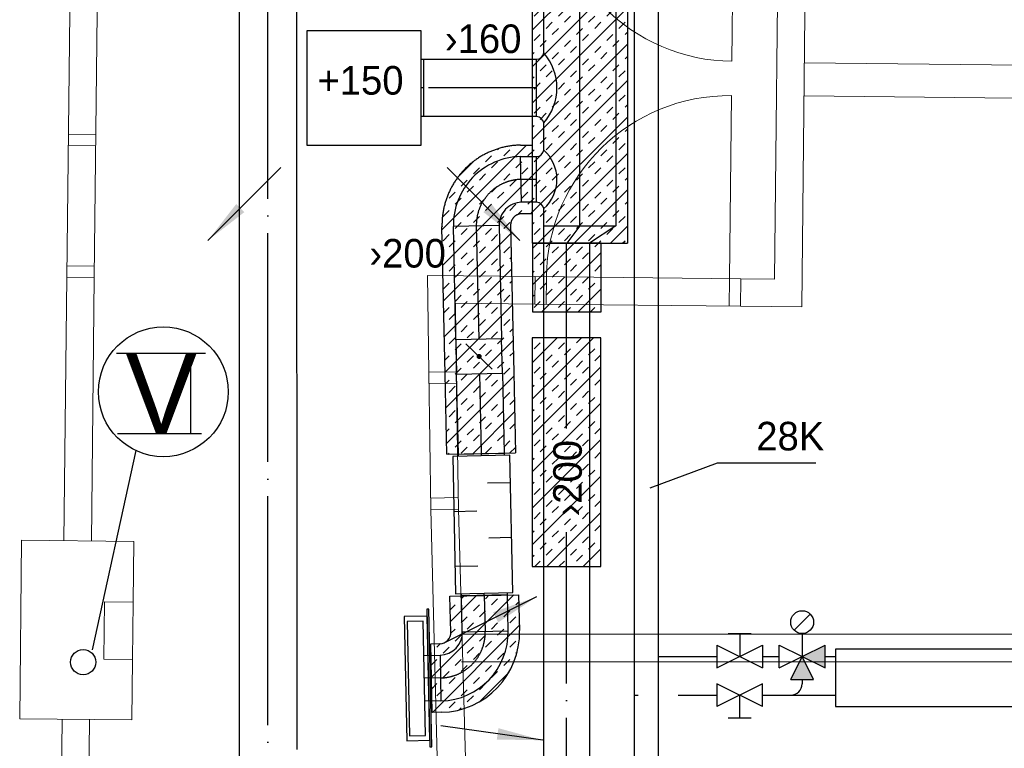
# Model space of a CAD drawing. Header units: millimetres. Extents: x 0 to 83478, y 0 to 53008.
# Tile 72 of 83: x 55743 to 60047, y 27798 to 30983. Entities that reach past the tile are written whole.
import ezdxf

# ---------------------------------------------------------------- set-up
doc = ezdxf.new("R2010")
doc.units = ezdxf.units.MM
doc.header["$LTSCALE"] = 50
doc.header["$MEASUREMENT"] = 0
doc.header["$PDMODE"] = 1
for name, pattern in [('2V-CENT', [23, 20, -1.5, 0, -1.5]), ('V-KU', [2, 1, 1]), ('V-V', [2, 1, 1])]:
    doc.linetypes.add(name, pattern=pattern)
doc.layers.get('0').update_dxf_attribs({"linetype": 'CONTINUOUS'})
for name, color, linetype in [('20602A200D001$0$A12-HEL3', 7, 'CONTINUOUS'), ('20602A200D001$0$A12-HEL4', 7, 'CONTINUOUS'), ('20602A200D001$0$A24-HEL1', 7, 'CONTINUOUS'), ('20602A200D001$0$A24-HEL2', 7, 'CONTINUOUS'), ('V060-', 3, 'CONTINUOUS'), ('V061-', 1, 'CONTINUOUS'), ('V070-', 3, 'CONTINUOUS'), ('V071-', 1, 'CONTINUOUS'), ('V090-', 2, 'CONTINUOUS'), ('V091', 1, 'CONTINUOUS'), ('V110', 1, 'CONTINUOUS'), ('V110-', 6, 'CONTINUOUS'), ('V111-', 1, 'CONTINUOUS')]:
    doc.layers.add(name, color=color, linetype=linetype)
doc.styles.add('FISO', font='fiso')
doc.styles.add('SIMPLEX', font='SIMPLEX')

# ---------------------------------------------------------------- blocks, each defined once
blk = doc.blocks.new('VUN')
at = {"color": 0}
blk.add_circle((0, 0), 0.5, dxfattribs=at)
blk = doc.blocks.new('LD_P')
for p, q in [((-0.5, 0.5), (-0.5, -0.5)), ((0.5, 0.5), (-0.5, 0.5)), ((0.5, -0.5), (0.5, 0.5)), ((-0.5, -0.5), (0.5, -0.5))]:
    blk.add_line(p, q)
at = {"color": 1}
for p, q in [((-0.3, 0.5), (-0.3, 0.1)), ((0.1, 0.5), (0.1, 0.1)), ((-0.1, -0.5), (-0.1, -0.1)), ((0.3, -0.5), (0.3, -0.1))]:
    blk.add_line(p, q, dxfattribs=at)
blk = doc.blocks.new('KSP_P', base_point=(16239.5, 22597.5))
at = {"color": 0, "linetype": 'ByBlock'}
for p, q in [((16240, 22598), (16239, 22598)), ((16239, 22598), (16239, 22597)), ((16240, 22597), (16240, 22598)), ((16239, 22597), (16240, 22597))]:
    blk.add_line(p, q, dxfattribs=at)
blk = doc.blocks.new('2SP_P', base_point=(16239.5, 22597.5))
for p in [(16239, 22597.5), (16240, 22597.5)]:
    blk.add_point(p)
at = {"color": 0, "linetype": 'ByBlock'}
blk.add_blockref('KSP_P', (16239.5, 22597.5), dxfattribs=at)
at = {"style": 'SIMPLEX', "flags": 3}
blk.add_attdef('0', (16239.5, 22597.5), '', height=1, dxfattribs=at)
blk = doc.blocks.new('C3A', base_point=(16246, 22590.5))
at = {"color": 0, "linetype": 'ByBlock'}
blk.add_line((16247, 22590.5), (16246, 22590.5), dxfattribs=at)
blk = doc.blocks.new('K3A', base_point=(16246, 22590.5))
at = {"color": 0, "linetype": 'ByBlock'}
for p, q in [((16246, 22591), (16247, 22591)), ((16247, 22591), (16247, 22590)), ((16247, 22590), (16246, 22590))]:
    blk.add_line(p, q, dxfattribs=at)
blk = doc.blocks.new('33A', base_point=(16246, 22590.5))
blk.add_point((16247, 22590.5))
at = {"color": 0, "linetype": 'ByBlock'}
blk.add_blockref('K3A', (16246, 22590.5), dxfattribs=at)
at = {"color": 1, "linetype": '2V-CENT'}
blk.add_blockref('C3A', (16246, 22590.5), dxfattribs=at)
at = {"style": 'SIMPLEX', "flags": 3}
blk.add_attdef('0', (16246, 22590.5), '', height=1, dxfattribs=at)
blk = doc.blocks.new('SPJALL', base_point=(16229, 22594))
at = {"color": 1}
blk.add_line((16228.625, 22593.625), (16229.375, 22594.375), dxfattribs=at)
at = {"color": 1, "const_width": 0.075}
blk.add_lwpolyline([(16229, 22594.0375, -1), (16229, 22593.9625, -1), (16229, 22594.0375, -1)], format="xyb", dxfattribs=at)
blk = doc.blocks.new('TAK_P', base_point=(16247.5, 22586.5))
for p, q in [((16248, 22587), (16247, 22587)), ((16247, 22587), (16247, 22586)), ((16248, 22586), (16248, 22587)), ((16247, 22586), (16248, 22586))]:
    blk.add_line(p, q)
blk = doc.blocks.new('V420', base_point=(455, 404.5))
blk.add_line((455, 404.5), (464, 404.5))
blk.add_solid([(455, 404.5), (459, 405), (459, 404)])
blk = doc.blocks.new('V421', base_point=(455.5, 404.5))
at = {"rotation": 180}
blk.add_blockref('V420', (464.5, 404.5), dxfattribs=at)
blk = doc.blocks.new('CHDIMF_315X200X75')
at = {"color": 0, "linetype": 'ByBlock'}
blk.add_line((-37.5, 0), (37.5, -57.5), dxfattribs=at)
blk = doc.blocks.new('KHDIMF_315X200X75')
at = {"color": 0, "linetype": 'ByBlock'}
for p, q in [((-37.5, -157.5), (-37.5, 157.5)), ((-37.5, 157.5), (37.5, 42.5)), ((37.5, 42.5), (37.5, -157.5)), ((37.5, -157.5), (-37.5, -157.5))]:
    blk.add_line(p, q, dxfattribs=at)
blk = doc.blocks.new('3HDIMF_315X200X75')
for p in [(-37.5, 0), (37.5, -57.5)]:
    blk.add_point(p)
at = {"color": 0, "linetype": 'ByBlock'}
blk.add_blockref('KHDIMF_315X200X75', (0, 0), dxfattribs=at)
at = {"color": 1, "linetype": '2V-CENT'}
blk.add_blockref('CHDIMF_315X200X75', (0, 0), dxfattribs=at)
at = {"style": 'SIMPLEX', "flags": 3}
blk.add_attdef('0', (0, 0), '', height=1, dxfattribs=at)
blk = doc.blocks.new('*X156')
at = {"color": 0}
for p, q in [((57543.2, 28109.8), (57902.6, 28469.3)), ((57626.4, 28352.2), (57740, 28465.8)), ((57673.4, 28452.2), (57685.8, 28464.6)), ((57779.5, 28452.2), (57794.2, 28466.9)), ((57806, 28425.7), (57832.5, 28452.2)), ((57625.3, 28404.1), (57646.9, 28425.7)), ((57726.4, 28399.2), (57752.9, 28425.7)), ((57912, 28425.7), (57924.6, 28438.3)), ((57673.4, 28346.1), (57699.9, 28372.7)), ((57752.9, 28372.7), (57779.5, 28399.2)), ((57859, 28372.7), (57885.5, 28399.2)), ((57885.5, 28346.1), (57912, 28372.7)), ((57547.7, 27955.3), (57926.9, 28334.4)), ((57628.2, 28300.9), (57646.9, 28319.6)), ((57699.9, 28319.6), (57726.4, 28346.1)), ((57806, 28319.6), (57832.5, 28346.1)), ((57832.5, 28293.1), (57859, 28319.6)), ((57646.9, 28266.6), (57673.4, 28293.1)), ((57752.9, 28266.6), (57779.5, 28293.1)), ((57567.3, 28240.1), (57583, 28255.7)), ((57593.8, 28213.6), (57620.4, 28240.1)), ((57699.9, 28213.6), (57726.4, 28240.1)), ((57779.5, 28240.1), (57806, 28266.6)), ((57885.5, 28240.1), (57912, 28266.6)), ((57542, 28161.8), (57567.3, 28187)), ((57646.9, 28160.5), (57673.4, 28187)), ((57726.4, 28187), (57752.9, 28213.6)), ((57832.5, 28187), (57859, 28213.6)), ((57859, 28160.5), (57885.5, 28187)), ((57912, 28213.6), (57917.5, 28219.1)), ((57673.4, 28134), (57699.9, 28160.5)), ((57779.5, 28134), (57806, 28160.5)), ((57593.8, 28107.5), (57620.4, 28134)), ((57620.4, 28081), (57646.9, 28107.5)), ((57726.4, 28081), (57752.9, 28107.5)), ((57754.7, 28003.2), (57880.7, 28129.2)), ((57806, 28107.5), (57832.5, 28134)), ((57544.3, 28057.9), (57567.3, 28081)), ((57752.9, 28054.5), (57779.5, 28081)), ((57567.3, 28027.9), (57593.8, 28054.5)), ((57673.4, 28027.9), (57699.9, 28054.5)), ((57699.9, 28001.4), (57726.4, 28027.9)), ((57620.4, 27974.9), (57646.9, 28001.4)), ((57664.9, 27966.4), (57673.4, 27974.9))]:
    blk.add_line(p, q, dxfattribs=at)
blk = doc.blocks.new('*X157')
at = {"color": 0}
for p, q in [((57589.5, 30065.4), (57958.8, 30434.7)), ((57779.5, 30361.4), (57806, 30387.9)), ((57832.5, 30414.4), (57837.8, 30419.8)), ((57859, 30387.9), (57885.5, 30414.4)), ((57965.1, 30387.9), (57984.5, 30407.3)), ((57657.3, 30292.3), (57731.6, 30366.6)), ((57806, 30334.9), (57832.5, 30361.4)), ((57912, 30334.9), (57938.6, 30361.4)), ((57592.9, 29909.6), (57984.5, 30301.3)), ((57726.4, 30308.4), (57752.9, 30334.9)), ((57752.9, 30281.8), (57779.5, 30308.4)), ((57859, 30281.8), (57885.5, 30308.4)), ((57938.6, 30308.4), (57965.1, 30334.9)), ((57673.4, 30255.3), (57699.9, 30281.8)), ((57699.9, 30228.8), (57726.4, 30255.3)), ((57806, 30228.8), (57832.5, 30255.3)), ((57885.5, 30255.3), (57912, 30281.8)), ((57620.4, 30202.3), (57646.9, 30228.8)), ((57832.5, 30202.3), (57859, 30228.8)), ((57938.6, 30202.3), (57965.1, 30228.8)), ((57646.9, 30175.8), (57673.4, 30202.3)), ((57752.9, 30175.8), (57779.5, 30202.3)), ((57779.5, 30149.3), (57806, 30175.8)), ((57885.5, 30149.3), (57912, 30175.8)), ((57965.1, 30175.8), (57984.5, 30195.2)), ((57593.8, 30122.7), (57620.4, 30149.3)), ((57699.9, 30122.7), (57726.4, 30149.3)), ((57920.4, 30131.1), (57938.6, 30149.3)), ((57977, 30134.7), (57984.5, 30142.2)), ((57646.9, 30069.7), (57673.4, 30096.2)), ((57726.4, 30096.2), (57752.9, 30122.7)), ((57832.5, 30096.2), (57859, 30122.7)), ((57859, 30069.7), (57885.5, 30096.2)), ((57593.8, 30016.7), (57620.4, 30043.2)), ((57596.2, 29753.9), (57890, 30047.6)), ((57673.4, 30043.2), (57699.9, 30069.7)), ((57779.5, 30043.2), (57806, 30069.7)), ((57806, 30016.7), (57832.5, 30043.2)), ((57620.4, 29990.2), (57646.9, 30016.7)), ((57726.4, 29990.2), (57752.9, 30016.7)), ((57591.7, 29961.5), (57593.8, 29963.6)), ((57673.4, 29937.1), (57699.9, 29963.6)), ((57752.9, 29963.6), (57779.5, 29990.2)), ((57859, 29963.6), (57885.5, 29990.2)), ((57620.4, 29884.1), (57646.9, 29910.6)), ((57699.9, 29910.6), (57726.4, 29937.1)), ((57806, 29910.6), (57832.5, 29937.1)), ((57832.5, 29884.1), (57859, 29910.6)), ((57885.5, 29937.1), (57892.2, 29943.8)), ((57599.6, 29598.1), (57893.3, 29891.9)), ((57646.9, 29857.6), (57673.4, 29884.1)), ((57752.9, 29857.6), (57779.5, 29884.1)), ((57595.1, 29805.8), (57620.4, 29831.1)), ((57699.9, 29804.6), (57726.4, 29831.1)), ((57779.5, 29831.1), (57806, 29857.6)), ((57885.5, 29831.1), (57894.4, 29840)), ((57726.4, 29778), (57752.9, 29804.6)), ((57832.5, 29778), (57859, 29804.6)), ((57646.9, 29751.5), (57673.4, 29778)), ((57673.4, 29725), (57699.9, 29751.5)), ((57779.5, 29725), (57806, 29751.5)), ((57859, 29751.5), (57885.5, 29778)), ((57597.3, 29702), (57620.4, 29725)), ((57602.9, 29442.4), (57896.7, 29736.1)), ((57620.4, 29672), (57646.9, 29698.5)), ((57726.4, 29672), (57752.9, 29698.5)), ((57806, 29698.5), (57832.5, 29725)), ((57752.9, 29645.5), (57779.5, 29672)), ((57859, 29645.5), (57885.5, 29672)), ((57673.4, 29618.9), (57699.9, 29645.5)), ((57699.9, 29592.4), (57726.4, 29618.9)), ((57806, 29592.4), (57832.5, 29618.9)), ((57885.5, 29618.9), (57898.9, 29632.3)), ((57606.3, 29286.6), (57900, 29580.4)), ((57620.4, 29565.9), (57646.9, 29592.4)), ((57646.9, 29539.4), (57673.4, 29565.9)), ((57752.9, 29539.4), (57779.5, 29565.9)), ((57832.5, 29565.9), (57859, 29592.4)), ((57779.5, 29512.9), (57806, 29539.4)), ((57885.5, 29512.9), (57901.1, 29528.5)), ((57601.8, 29494.3), (57620.4, 29512.9)), ((57699.9, 29486.4), (57726.4, 29512.9)), ((57726.4, 29459.8), (57752.9, 29486.4)), ((57832.5, 29459.8), (57859, 29486.4)), ((57646.9, 29433.3), (57673.4, 29459.8)), ((57859, 29433.3), (57885.5, 29459.8)), ((57604, 29390.5), (57620.4, 29406.8)), ((57609.6, 29130.9), (57903.4, 29424.6)), ((57673.4, 29406.8), (57699.9, 29433.3)), ((57779.5, 29406.8), (57806, 29433.3)), ((57806, 29380.3), (57832.5, 29406.8)), ((57620.4, 29353.8), (57646.9, 29380.3)), ((57726.4, 29353.8), (57752.9, 29380.3)), ((57752.9, 29327.3), (57779.5, 29353.8)), ((57859, 29327.3), (57885.5, 29353.8)), ((57673.4, 29300.7), (57699.9, 29327.3)), ((57885.5, 29300.7), (57905.6, 29320.8)), ((57620.4, 29247.7), (57646.9, 29274.2)), ((57699.9, 29274.2), (57726.4, 29300.7)), ((57723.4, 29085.6), (57906.7, 29268.9)), ((57806, 29274.2), (57832.5, 29300.7)), ((57832.5, 29247.7), (57859, 29274.2)), ((57646.9, 29221.2), (57673.4, 29247.7)), ((57752.9, 29221.2), (57779.5, 29247.7)), ((57779.5, 29194.7), (57806, 29221.2)), ((57608.5, 29182.8), (57620.4, 29194.7)), ((57699.9, 29168.2), (57726.4, 29194.7)), ((57885.5, 29194.7), (57907.8, 29217)), ((57646.9, 29115.1), (57673.4, 29141.6)), ((57726.4, 29141.6), (57752.9, 29168.2)), ((57832.5, 29141.6), (57859, 29168.2)), ((57859, 29115.1), (57885.5, 29141.6)), ((57673.4, 29088.6), (57699.9, 29115.1)), ((57779.5, 29088.6), (57806, 29115.1)), ((57886, 29089.1), (57910.1, 29113.2)), ((57615, 29083.2), (57620.4, 29088.6)), ((57831.8, 29087.9), (57832.5, 29088.6))]:
    blk.add_line(p, q, dxfattribs=at)
blk = doc.blocks.new('*X154')
at = {"color": 0}
for p, q in [((57984, 26641.5), (58252, 26909.5)), ((57984, 26800.6), (58092.9, 26909.5)), ((57984, 26906.7), (57986.8, 26909.5)), ((58177.2, 26887.7), (58199, 26909.5)), ((57991.6, 26861.2), (58018.1, 26887.7)), ((58097.7, 26861.2), (58124.2, 26887.7)), ((58124.2, 26834.7), (58150.7, 26861.2)), ((58230.2, 26834.7), (58256.8, 26861.2)), ((58283.3, 26887.7), (58284, 26888.5)), ((58044.6, 26808.2), (58071.1, 26834.7)), ((58256.8, 26808.2), (58283.3, 26834.7)), ((57984, 26482.4), (58284, 26782.4)), ((57991.6, 26755.2), (58018.1, 26781.7)), ((58071.1, 26781.7), (58097.7, 26808.2)), ((58177.2, 26781.7), (58203.7, 26808.2)), ((58203.7, 26755.2), (58230.2, 26781.7)), ((58018.1, 26728.6), (58044.6, 26755.2)), ((58124.2, 26728.6), (58150.7, 26755.2)), ((58150.7, 26702.1), (58177.2, 26728.6)), ((58256.8, 26702.1), (58283.3, 26728.6)), ((57984, 26694.5), (57991.6, 26702.1)), ((58071.1, 26675.6), (58097.7, 26702.1)), ((58018.1, 26622.6), (58044.6, 26649.1)), ((58097.7, 26649.1), (58124.2, 26675.6)), ((58203.7, 26649.1), (58230.2, 26675.6)), ((58230.2, 26622.6), (58256.8, 26649.1)), ((58283.3, 26675.6), (58284, 26676.3)), ((57984, 26323.3), (58284, 26623.3)), ((57984, 26588.5), (57991.6, 26596.1)), ((58044.6, 26596.1), (58071.1, 26622.6)), ((58150.7, 26596.1), (58177.2, 26622.6)), ((58177.2, 26569.5), (58203.7, 26596.1)), ((57991.6, 26543), (58018.1, 26569.5)), ((58097.7, 26543), (58124.2, 26569.5)), ((58283.3, 26569.5), (58284, 26570.3)), ((58044.6, 26490), (58071.1, 26516.5)), ((58124.2, 26516.5), (58150.7, 26543)), ((58230.2, 26516.5), (58256.8, 26543)), ((58256.8, 26490), (58283.3, 26516.5)), ((58071.1, 26463.5), (58097.7, 26490)), ((58177.2, 26463.5), (58203.7, 26490)), ((57984, 26164.2), (58284, 26464.2)), ((57991.6, 26437), (58018.1, 26463.5)), ((58018.1, 26410.4), (58044.6, 26437)), ((58124.2, 26410.4), (58150.7, 26437)), ((58203.7, 26437), (58230.2, 26463.5)), ((57984, 26376.3), (57991.6, 26383.9)), ((58071.1, 26357.4), (58097.7, 26383.9)), ((58150.7, 26383.9), (58177.2, 26410.4)), ((58256.8, 26383.9), (58283.3, 26410.4)), ((58097.7, 26330.9), (58124.2, 26357.4)), ((58203.7, 26330.9), (58230.2, 26357.4)), ((58283.3, 26357.4), (58284, 26358.1)), ((57984, 26005.1), (58284, 26305.1)), ((58018.1, 26304.4), (58044.6, 26330.9)), ((58044.6, 26277.9), (58071.1, 26304.4)), ((58150.7, 26277.9), (58177.2, 26304.4)), ((58230.2, 26304.4), (58256.8, 26330.9)), ((57984, 26270.3), (57991.6, 26277.9)), ((57991.6, 26224.8), (58018.1, 26251.3)), ((58097.7, 26224.8), (58124.2, 26251.3)), ((58177.2, 26251.3), (58203.7, 26277.9)), ((58283.3, 26251.3), (58284, 26252.1)), ((58124.2, 26198.3), (58150.7, 26224.8)), ((58230.2, 26198.3), (58256.8, 26224.8)), ((58044.6, 26171.8), (58071.1, 26198.3)), ((58071.1, 26145.3), (58097.7, 26171.8)), ((58177.2, 26145.3), (58203.7, 26171.8)), ((58256.8, 26171.8), (58283.3, 26198.3)), ((57991.6, 26118.8), (58018.1, 26145.3)), ((58047.5, 25909.5), (58284, 26146)), ((58203.7, 26118.8), (58230.2, 26145.3)), ((58018.1, 26092.2), (58044.6, 26118.8)), ((58124.2, 26092.2), (58150.7, 26118.8)), ((58150.7, 26065.7), (58177.2, 26092.2)), ((58256.8, 26065.7), (58283.3, 26092.2)), ((57984, 26058.1), (57991.6, 26065.7)), ((58071.1, 26039.2), (58097.7, 26065.7)), ((58097.7, 26012.7), (58124.2, 26039.2)), ((58203.7, 26012.7), (58230.2, 26039.2)), ((58283.3, 26039.2), (58284, 26039.9)), ((58018.1, 25986.2), (58044.6, 26012.7)), ((58230.2, 25986.2), (58256.8, 26012.7)), ((57984, 25952.1), (57991.6, 25959.7)), ((58044.6, 25959.7), (58071.1, 25986.2)), ((58150.7, 25959.7), (58177.2, 25986.2)), ((58177.2, 25933.1), (58203.7, 25959.7)), ((58206.6, 25909.5), (58284, 25986.9)), ((57994.4, 25909.5), (58018.1, 25933.1)), ((58100.5, 25909.5), (58124.2, 25933.1)), ((58283.3, 25933.1), (58284, 25933.9))]:
    blk.add_line(p, q, dxfattribs=at)
blk = doc.blocks.new('*X158')
at = {"color": 0}
for p, q in [((57984.5, 29824), (58166.5, 30006)), ((57984.5, 29983.1), (58007.4, 30006)), ((58044.6, 29990.2), (58060.5, 30006)), ((58256.8, 29990.2), (58272.6, 30006)), ((57991.6, 29937.1), (58018.1, 29963.6)), ((58025.6, 29706), (58284.5, 29964.9)), ((58071.1, 29963.6), (58097.7, 29990.2)), ((58177.2, 29963.6), (58203.7, 29990.2)), ((58203.7, 29937.1), (58230.2, 29963.6)), ((58018.1, 29910.6), (58044.6, 29937.1)), ((58124.2, 29910.6), (58150.7, 29937.1)), ((58150.7, 29884.1), (58177.2, 29910.6)), ((58256.8, 29884.1), (58283.3, 29910.6)), ((57984.5, 29877), (57991.6, 29884.1)), ((58071.1, 29857.6), (58097.7, 29884.1)), ((58018.1, 29804.6), (58044.6, 29831.1)), ((58097.7, 29831.1), (58124.2, 29857.6)), ((58203.7, 29831.1), (58230.2, 29857.6)), ((58230.2, 29804.6), (58256.8, 29831.1)), ((58283.3, 29857.6), (58284.5, 29858.8)), ((58044.6, 29778), (58071.1, 29804.6)), ((58150.7, 29778), (58177.2, 29804.6)), ((58184.7, 29706), (58284.5, 29805.8)), ((57984.5, 29770.9), (57991.6, 29778)), ((57991.6, 29725), (58018.1, 29751.5)), ((58097.7, 29725), (58124.2, 29751.5)), ((58177.2, 29751.5), (58203.7, 29778)), ((58283.3, 29751.5), (58284.5, 29752.7)), ((58131.7, 29706), (58150.7, 29725)), ((58237.8, 29706), (58256.8, 29725))]:
    blk.add_line(p, q, dxfattribs=at)
blk = doc.blocks.new('*X159')
at = {"color": 0}
for p, q in [((57984.5, 32210.5), (58376.3, 32602.3)), ((57984.5, 32369.6), (58217.2, 32602.3)), ((57984.5, 32528.7), (58058.1, 32602.3)), ((57991.6, 32588.8), (58005.1, 32602.3)), ((58097.7, 32588.8), (58111.2, 32602.3)), ((58124.2, 32562.3), (58150.7, 32588.8)), ((58230.2, 32562.3), (58256.8, 32588.8)), ((58309.8, 32588.8), (58323.3, 32602.3)), ((58044.6, 32535.8), (58071.1, 32562.3)), ((58071.1, 32509.2), (58097.7, 32535.8)), ((58177.2, 32509.2), (58203.7, 32535.8)), ((58256.8, 32535.8), (58283.3, 32562.3)), ((58362.8, 32535.8), (58389.3, 32562.3)), ((57991.6, 32482.7), (58018.1, 32509.2)), ((58203.7, 32482.7), (58230.2, 32509.2)), ((58309.8, 32482.7), (58336.3, 32509.2)), ((58389.3, 32509.2), (58399.5, 32519.4)), ((57984.5, 32051.4), (58399.5, 32466.4)), ((58018.1, 32456.2), (58044.6, 32482.7)), ((58124.2, 32456.2), (58150.7, 32482.7)), ((58150.7, 32429.7), (58177.2, 32456.2)), ((58256.8, 32429.7), (58283.3, 32456.2)), ((58336.3, 32456.2), (58362.8, 32482.7)), ((57984.5, 32422.6), (57991.6, 32429.7)), ((58071.1, 32403.2), (58097.7, 32429.7)), ((58283.3, 32403.2), (58309.8, 32429.7)), ((58389.3, 32403.2), (58399.5, 32413.3)), ((58018.1, 32350.1), (58044.6, 32376.7)), ((58097.7, 32376.7), (58124.2, 32403.2)), ((58203.7, 32376.7), (58230.2, 32403.2)), ((58230.2, 32350.1), (58256.8, 32376.7)), ((58336.3, 32350.1), (58362.8, 32376.7)), ((57984.5, 32316.5), (57991.6, 32323.6)), ((58044.6, 32323.6), (58071.1, 32350.1)), ((58150.7, 32323.6), (58177.2, 32350.1)), ((58177.2, 32297.1), (58203.7, 32323.6)), ((58283.3, 32297.1), (58309.8, 32323.6)), ((58362.8, 32323.6), (58389.3, 32350.1)), ((57984.5, 31892.3), (58399.5, 32307.3)), ((57991.6, 32270.6), (58018.1, 32297.1)), ((58097.7, 32270.6), (58124.2, 32297.1)), ((58309.8, 32270.6), (58336.3, 32297.1)), ((58044.6, 32217.6), (58071.1, 32244.1)), ((58124.2, 32244.1), (58150.7, 32270.6)), ((58230.2, 32244.1), (58256.8, 32270.6)), ((58256.8, 32217.6), (58283.3, 32244.1)), ((58362.8, 32217.6), (58389.3, 32244.1)), ((57991.6, 32164.5), (58018.1, 32191)), ((58071.1, 32191), (58097.7, 32217.6)), ((58177.2, 32191), (58203.7, 32217.6)), ((58203.7, 32164.5), (58230.2, 32191)), ((58309.8, 32164.5), (58336.3, 32191)), ((58389.3, 32191), (58399.5, 32201.2)), ((57984.5, 31733.2), (58399.5, 32148.2)), ((58018.1, 32138), (58044.6, 32164.5)), ((58124.2, 32138), (58150.7, 32164.5)), ((58336.3, 32138), (58362.8, 32164.5)), ((57984.5, 32104.4), (57991.6, 32111.5)), ((58071.1, 32085), (58097.7, 32111.5)), ((58150.7, 32111.5), (58177.2, 32138)), ((58256.8, 32111.5), (58283.3, 32138)), ((58283.3, 32085), (58309.8, 32111.5)), ((58097.7, 32058.5), (58124.2, 32085)), ((58203.7, 32058.5), (58230.2, 32085)), ((58389.3, 32085), (58399.5, 32095.1)), ((58018.1, 32031.9), (58044.6, 32058.5)), ((58044.6, 32005.4), (58071.1, 32031.9)), ((58150.7, 32005.4), (58177.2, 32031.9)), ((58230.2, 32031.9), (58256.8, 32058.5)), ((58336.3, 32031.9), (58362.8, 32058.5)), ((58362.8, 32005.4), (58389.3, 32031.9)), ((57984.5, 31998.3), (57991.6, 32005.4)), ((57991.6, 31952.4), (58018.1, 31978.9)), ((58011.6, 31601.2), (58399.5, 31989.1)), ((58097.7, 31952.4), (58124.2, 31978.9)), ((58177.2, 31978.9), (58203.7, 32005.4)), ((58283.3, 31978.9), (58309.8, 32005.4)), ((58309.8, 31952.4), (58336.3, 31978.9)), ((58124.2, 31925.9), (58150.7, 31952.4)), ((58230.2, 31925.9), (58256.8, 31952.4)), ((58044.6, 31899.4), (58071.1, 31925.9)), ((58071.1, 31872.8), (58097.7, 31899.4)), ((58177.2, 31872.8), (58203.7, 31899.4)), ((58256.8, 31899.4), (58283.3, 31925.9)), ((58362.8, 31899.4), (58389.3, 31925.9)), ((57991.6, 31846.3), (58018.1, 31872.8)), ((58018.1, 31819.8), (58044.6, 31846.3)), ((58124.2, 31819.8), (58150.7, 31846.3)), ((58203.7, 31846.3), (58230.2, 31872.8)), ((58309.8, 31846.3), (58336.3, 31872.8)), ((58336.3, 31819.8), (58362.8, 31846.3)), ((58389.3, 31872.8), (58399.5, 31883)), ((58150.7, 31793.3), (58177.2, 31819.8)), ((58170.7, 31601.2), (58399.5, 31830)), ((58256.8, 31793.3), (58283.3, 31819.8)), ((57984.5, 31786.2), (57991.6, 31793.3)), ((58071.1, 31766.8), (58097.7, 31793.3)), ((58097.7, 31740.3), (58124.2, 31766.8)), ((58203.7, 31740.3), (58230.2, 31766.8)), ((58283.3, 31766.8), (58309.8, 31793.3)), ((58389.3, 31766.8), (58399.5, 31776.9)), ((58018.1, 31713.7), (58044.6, 31740.3)), ((58230.2, 31713.7), (58256.8, 31740.3)), ((58336.3, 31713.7), (58362.8, 31740.3)), ((57984.5, 31680.1), (57991.6, 31687.2)), ((58044.6, 31687.2), (58071.1, 31713.7)), ((58150.7, 31687.2), (58177.2, 31713.7)), ((58177.2, 31660.7), (58203.7, 31687.2)), ((58283.3, 31660.7), (58309.8, 31687.2)), ((58362.8, 31687.2), (58389.3, 31713.7)), ((57991.6, 31634.2), (58018.1, 31660.7)), ((58097.7, 31634.2), (58124.2, 31660.7)), ((58124.2, 31607.7), (58150.7, 31634.2)), ((58230.2, 31607.7), (58256.8, 31634.2)), ((58309.8, 31634.2), (58336.3, 31660.7)), ((58329.8, 31601.2), (58399.5, 31670.9)), ((58064.6, 31601.2), (58071.1, 31607.7)), ((58276.8, 31601.2), (58283.3, 31607.7)), ((58382.8, 31601.2), (58389.3, 31607.7)), ((57984.5, 31096.8), (58342.1, 31454.3)), ((57984.5, 31255.9), (58183, 31454.3)), ((57984.5, 31415), (58023.9, 31454.3)), ((58018.1, 31395.5), (58044.6, 31422.1)), ((58071.1, 31448.6), (58076.9, 31454.3)), ((58097.7, 31422.1), (58124.2, 31448.6)), ((58203.7, 31422.1), (58230.2, 31448.6)), ((58230.2, 31395.5), (58256.8, 31422.1)), ((58283.3, 31448.6), (58289, 31454.3)), ((58336.3, 31395.5), (58362.8, 31422.1)), ((58389.3, 31448.6), (58395.1, 31454.3)), ((58044.6, 31369), (58071.1, 31395.5)), ((58150.7, 31369), (58177.2, 31395.5)), ((58362.8, 31369), (58389.3, 31395.5)), ((57984.5, 31361.9), (57991.6, 31369)), ((57984.5, 30937.7), (58399.5, 31352.7)), ((57991.6, 31316), (58018.1, 31342.5)), ((58097.7, 31316), (58124.2, 31342.5)), ((58177.2, 31342.5), (58203.7, 31369)), ((58283.3, 31342.5), (58309.8, 31369)), ((58309.8, 31316), (58336.3, 31342.5)), ((58044.6, 31263), (58071.1, 31289.5)), ((58124.2, 31289.5), (58150.7, 31316)), ((58230.2, 31289.5), (58256.8, 31316)), ((58256.8, 31263), (58283.3, 31289.5)), ((58362.8, 31263), (58389.3, 31289.5)), ((58071.1, 31236.4), (58097.7, 31263)), ((58177.2, 31236.4), (58203.7, 31263)), ((58389.3, 31236.4), (58399.5, 31246.6)), ((57991.6, 31209.9), (58018.1, 31236.4)), ((58018.1, 31183.4), (58044.6, 31209.9)), ((58124.2, 31183.4), (58150.7, 31209.9)), ((58203.7, 31209.9), (58230.2, 31236.4)), ((58309.8, 31209.9), (58336.3, 31236.4)), ((58336.3, 31183.4), (58362.8, 31209.9)), ((57984.5, 30778.6), (58399.5, 31193.6)), ((57984.5, 31149.8), (57991.6, 31156.9)), ((58071.1, 31130.4), (58097.7, 31156.9)), ((58150.7, 31156.9), (58177.2, 31183.4)), ((58256.8, 31156.9), (58283.3, 31183.4)), ((58283.3, 31130.4), (58309.8, 31156.9)), ((58097.7, 31103.9), (58124.2, 31130.4)), ((58203.7, 31103.9), (58230.2, 31130.4)), ((58389.3, 31130.4), (58399.5, 31140.5)), ((58018.1, 31077.3), (58044.6, 31103.9)), ((58044.6, 31050.8), (58071.1, 31077.3)), ((58150.7, 31050.8), (58177.2, 31077.3)), ((58230.2, 31077.3), (58256.8, 31103.9)), ((58336.3, 31077.3), (58362.8, 31103.9)), ((58362.8, 31050.8), (58389.3, 31077.3)), ((57984.5, 31043.7), (57991.6, 31050.8)), ((57984.5, 30619.5), (58399.5, 31034.5)), ((58177.2, 31024.3), (58203.7, 31050.8)), ((58283.3, 31024.3), (58309.8, 31050.8)), ((57991.6, 30997.8), (58018.1, 31024.3)), ((58097.7, 30997.8), (58124.2, 31024.3)), ((58124.2, 30971.3), (58150.7, 30997.8)), ((58230.2, 30971.3), (58256.8, 30997.8)), ((58309.8, 30997.8), (58336.3, 31024.3)), ((58044.6, 30944.8), (58071.1, 30971.3)), ((58071.1, 30918.2), (58097.7, 30944.8)), ((58177.2, 30918.2), (58203.7, 30944.8)), ((58256.8, 30944.8), (58283.3, 30971.3)), ((58362.8, 30944.8), (58389.3, 30971.3)), ((57991.6, 30891.7), (58018.1, 30918.2)), ((58203.7, 30891.7), (58230.2, 30918.2)), ((58309.8, 30891.7), (58336.3, 30918.2)), ((58389.3, 30918.2), (58399.5, 30928.4)), ((57984.5, 30460.4), (58399.5, 30875.4)), ((58018.1, 30865.2), (58044.6, 30891.7)), ((58124.2, 30865.2), (58150.7, 30891.7)), ((58150.7, 30838.7), (58177.2, 30865.2)), ((58256.8, 30838.7), (58283.3, 30865.2)), ((58336.3, 30865.2), (58362.8, 30891.7)), ((57984.5, 30831.6), (57991.6, 30838.7)), ((58071.1, 30812.2), (58097.7, 30838.7)), ((58097.7, 30785.7), (58124.2, 30812.2)), ((58203.7, 30785.7), (58230.2, 30812.2)), ((58283.3, 30812.2), (58309.8, 30838.7)), ((58389.3, 30812.2), (58399.5, 30822.3)), ((58018.1, 30759.1), (58044.6, 30785.7)), ((58230.2, 30759.1), (58256.8, 30785.7)), ((58336.3, 30759.1), (58362.8, 30785.7)), ((57984.5, 30725.5), (57991.6, 30732.6)), ((58044.6, 30732.6), (58071.1, 30759.1)), ((58150.7, 30732.6), (58177.2, 30759.1)), ((58177.2, 30706.1), (58203.7, 30732.6)), ((58283.3, 30706.1), (58309.8, 30732.6)), ((58362.8, 30732.6), (58389.3, 30759.1)), ((57984.5, 30301.3), (58399.5, 30716.3)), ((57991.6, 30679.6), (58018.1, 30706.1)), ((58097.7, 30679.6), (58124.2, 30706.1)), ((58309.8, 30679.6), (58336.3, 30706.1)), ((58044.6, 30626.6), (58071.1, 30653.1)), ((58124.2, 30653.1), (58150.7, 30679.6)), ((58230.2, 30653.1), (58256.8, 30679.6)), ((58256.8, 30626.6), (58283.3, 30653.1)), ((58362.8, 30626.6), (58389.3, 30653.1)), ((57991.6, 30573.5), (58018.1, 30600)), ((58071.1, 30600), (58097.7, 30626.6)), ((58177.2, 30600), (58203.7, 30626.6)), ((58203.7, 30573.5), (58230.2, 30600)), ((58309.8, 30573.5), (58336.3, 30600)), ((58389.3, 30600), (58399.5, 30610.2)), ((57984.5, 30142.2), (58399.5, 30557.2)), ((58018.1, 30547), (58044.6, 30573.5)), ((58124.2, 30547), (58150.7, 30573.5)), ((58336.3, 30547), (58362.8, 30573.5)), ((57984.5, 30513.4), (57991.6, 30520.5)), ((58071.1, 30494), (58097.7, 30520.5)), ((58150.7, 30520.5), (58177.2, 30547)), ((58256.8, 30520.5), (58283.3, 30547)), ((58283.3, 30494), (58309.8, 30520.5)), ((58097.7, 30467.5), (58124.2, 30494)), ((58203.7, 30467.5), (58230.2, 30494)), ((58389.3, 30494), (58399.5, 30504.1)), ((58018.1, 30440.9), (58044.6, 30467.5)), ((58044.6, 30414.4), (58071.1, 30440.9)), ((58150.7, 30414.4), (58177.2, 30440.9)), ((58230.2, 30440.9), (58256.8, 30467.5)), ((58336.3, 30440.9), (58362.8, 30467.5)), ((58362.8, 30414.4), (58389.3, 30440.9)), ((57984.5, 30407.3), (57991.6, 30414.4)), ((57991.6, 30361.4), (58018.1, 30387.9)), ((58007.4, 30006), (58399.5, 30398.1)), ((58097.7, 30361.4), (58124.2, 30387.9)), ((58177.2, 30387.9), (58203.7, 30414.4)), ((58283.3, 30387.9), (58309.8, 30414.4)), ((58309.8, 30361.4), (58336.3, 30387.9)), ((58124.2, 30334.9), (58150.7, 30361.4)), ((58230.2, 30334.9), (58256.8, 30361.4)), ((58044.6, 30308.4), (58071.1, 30334.9)), ((58071.1, 30281.8), (58097.7, 30308.4)), ((58177.2, 30281.8), (58203.7, 30308.4)), ((58256.8, 30308.4), (58283.3, 30334.9)), ((58362.8, 30308.4), (58389.3, 30334.9)), ((57991.6, 30255.3), (58018.1, 30281.8)), ((58018.1, 30228.8), (58044.6, 30255.3)), ((58124.2, 30228.8), (58150.7, 30255.3)), ((58203.7, 30255.3), (58230.2, 30281.8)), ((58309.8, 30255.3), (58336.3, 30281.8)), ((58336.3, 30228.8), (58362.8, 30255.3)), ((58389.3, 30281.8), (58399.5, 30292)), ((58150.7, 30202.3), (58177.2, 30228.8)), ((58166.5, 30006), (58399.5, 30239)), ((58256.8, 30202.3), (58283.3, 30228.8)), ((57984.5, 30195.2), (57991.6, 30202.3)), ((58071.1, 30175.8), (58097.7, 30202.3)), ((58097.7, 30149.3), (58124.2, 30175.8)), ((58203.7, 30149.3), (58230.2, 30175.8)), ((58283.3, 30175.8), (58309.8, 30202.3)), ((58389.3, 30175.8), (58399.5, 30185.9)), ((58018.1, 30122.7), (58044.6, 30149.3)), ((58230.2, 30122.7), (58256.8, 30149.3)), ((58336.3, 30122.7), (58362.8, 30149.3)), ((57984.5, 30089.1), (57991.6, 30096.2)), ((58044.6, 30096.2), (58071.1, 30122.7)), ((58150.7, 30096.2), (58177.2, 30122.7)), ((58177.2, 30069.7), (58203.7, 30096.2)), ((58283.3, 30069.7), (58309.8, 30096.2)), ((58362.8, 30096.2), (58389.3, 30122.7)), ((57991.6, 30043.2), (58018.1, 30069.7)), ((58097.7, 30043.2), (58124.2, 30069.7)), ((58124.2, 30016.7), (58150.7, 30043.2)), ((58230.2, 30016.7), (58256.8, 30043.2)), ((58309.8, 30043.2), (58336.3, 30069.7)), ((58325.6, 30006), (58399.5, 30079.9)), ((58060.5, 30006), (58071.1, 30016.7)), ((58272.6, 30006), (58283.3, 30016.7)), ((58378.7, 30006), (58389.3, 30016.7))]:
    blk.add_line(p, q, dxfattribs=at)
blk = doc.blocks.new('20602A200D001')
at = {"layer": '20602A200D001$0$A12-HEL3', "linetype": 'Continuous', "lineweight": 0}
blk.add_lwpolyline([(71802.8, 26164.9), (71800.1, 25914.9)], dxfattribs=at)
at = {"layer": '20602A200D001$0$A12-HEL4', "linetype": 'Continuous', "lineweight": 0}
for points in [[(71307.2, 25655.2), (71315.7, 26435.2)], [(71805.7, 26429.9), (71315.7, 26435.2)], [(71802.8, 26164.9), (71805.7, 26429.9)], [(71802.8, 26164.9), (71805.7, 26429.9)], [(71675.1, 25916.2), (71677.8, 26166.2)], [(71802.8, 26164.9), (71677.8, 26166.2)], [(71800.1, 25914.9), (71675.1, 25916.2)], [(71797.2, 25649.9), (71800.1, 25914.9)], [(71797.2, 25649.9), (71307.2, 25655.2)]]:
    blk.add_lwpolyline(points, dxfattribs=at)
at = {"layer": '20602A200D001$0$A24-HEL1', "linetype": 'Continuous', "lineweight": 0}
for points in [[(71513.3, 27585.2), (71532.9, 29385.1)], [(71652.9, 29383.7), (71633.3, 27583.9)], [(74428.5, 29328.5), (74419.8, 28528.5)], [(74409.5, 27578.6), (74418.2, 28378.5)], [(71640.1, 28208.8), (71520.1, 28210.1)], [(71639.5, 28158.8), (71519.5, 28160.1)], [(71633.8, 27633.9), (71513.8, 27635.2)], [(74459.5, 27578), (73559.5, 27587.8)], [(73608.2, 27467.3), (73609.5, 27587.3)], [(74408.2, 27458.6), (74409.5, 27578.6)], [(74458.1, 27458), (73558.2, 27467.9)], [(73095.4, 27169.8), (73104.7, 26569.9)], [(73215.4, 27171.7), (73224.7, 26571.7)], [(73216.2, 27121.7), (73096.2, 27119.8)], [(73223.9, 26621.7), (73103.9, 26619.9)]]:
    blk.add_lwpolyline(points, dxfattribs=at)
for centre, start, end in [((74428.5, 29328.5), 179.3744, 269.3754), ((74409.5, 27578.6), 89.3751, 179.3751)]:
    blk.add_arc(centre, 800, start, end, dxfattribs=at)
at = {"layer": '20602A200D001$0$A24-HEL2', "lineweight": 0}
for p, q in [((73095.4, 27170.1), (73088.9, 27593)), ((73215.4, 27171.7), (73211.7, 27471.6)), ((73141, 25121.5), (73104.7, 26569.6)), ((73266, 25124.9), (73224.7, 26571.7)), ((78666, 26024.6), (73235.4, 26024.6)), ((78666, 25904.6), (73238, 25904.6))]:
    blk.add_line(p, q, dxfattribs=at)
at = {"layer": '20602A200D001$0$A24-HEL2', "linetype": 'Continuous', "lineweight": 0}
for points in [[(74746.6, 29445), (74724.9, 27455.1)], [(74625.3, 29326.3), (74606.2, 27576.4)], [(78693.4, 28479.4), (74736.5, 28522.6)], [(78691.9, 28334.4), (74735, 28377.6)], [(71513.3, 27585.2), (71500.7, 26433.2)], [(71633.3, 27583.9), (71513.3, 27585.2)], [(73559.5, 27587.8), (73090.4, 27593)], [(73559.5, 27587.8), (73558.2, 27467.9)], [(71633.3, 27583.9), (71620.7, 26431.9)], [(74459.5, 27578), (74458.1, 27458)], [(74606.2, 27576.4), (74459.5, 27578)], [(73558.2, 27467.9), (73211.7, 27471.6)], [(74724.9, 27455.1), (74458.1, 27458)], [(73215.4, 27171.7), (73095.4, 27170.1)], [(73224.7, 26571.7), (73104.7, 26569.6)], [(71492.2, 25653.2), (71439.5, 20819.9)], [(71612.2, 25651.9), (71559.5, 20819.9)]]:
    blk.add_lwpolyline(points, dxfattribs=at)

msp = doc.modelspace()

# ---------------------------------------------------------------- linework, layer by layer
at = {"layer": 'V060-', "linetype": 'Continuous'}
for p, q in [((58034.5, 30837.2), (58034.5, 34803)), ((58349.5, 34803), (58349.5, 30081.19)), ((56703.61, 22781.44, 216), (56703.61, 33965.34, 216)), ((56953.61, 33965.34, 216), (56954.22, 27792.59, 216)), ((57507.86, 30809.43), (58001.62, 30809.43)), ((58001.62, 30559.43), (57507.86, 30559.43)), ((58034.5, 30412.46), (58034.5, 30531.66)), ((57932.7, 30384.69), (58001.62, 30384.69)), ((57937.01, 30184.74), (57932.7, 30384.69)), ((58001.62, 30184.69), (57932.7, 30184.69)), ((58034.5, 30081.19), (58034.5, 30156.92)), ((57839.18, 30082.61), (57639.23, 30078.3)), ((57839.17, 30083.28), (57849.84, 29588.14)), ((57649.88, 29583.83), (57639.22, 30078.97)), ((58034, 25782.02), (58034, 30006)), ((58234, 30006), (58234, 25782.02)), ((57853.07, 29438.17), (57860.6, 29088.51)), ((57660.65, 29084.2), (57653.12, 29433.87)), ((57677.38, 28307.66), (57674, 28464.35)), ((57873.96, 28468.65), (57877.33, 28311.97)), ((57678.37, 28307.69), (57878.32, 28311.99)), ((57509.63, 28204.56), (57580.58, 28206.09)), ((57580.55, 28205.56), (57584.85, 28005.6)), ((57584.89, 28006.14), (57513.94, 28004.61))]:
    msp.add_line(p, q, dxfattribs=at)
at = {"layer": 'V060-', "color": 1, "linetype": '2V-CENT'}
for p, q in [((56828.61, 26749.64, 216), (56828.61, 33965.34, 216)), ((58192, 30081.19), (58192, 33988.01)), ((58001.62, 30684.43), (57530.6, 30684.43)), ((57932.7, 30434.69), (57984.5, 30434.69)), ((57984.5, 30134.69), (57984.5, 30434.69)), ((58001.62, 30284.69), (57932.7, 30284.69)), ((57984.5, 30134.69), (57932.7, 30134.69)), ((57739.19, 30081.12), (57749.86, 29585.98)), ((57889.16, 30084.35), (57903.06, 29439.25)), ((57603.13, 29432.79), (57589.23, 30077.89)), ((58134, 29195.87), (58134, 30006)), ((57753.09, 29436.02), (57760.63, 29086.36)), ((57903.06, 29439.25), (57910.59, 29089.59)), ((57610.66, 29083.13), (57603.13, 29432.79)), ((57610.66, 29083.13), (57910.59, 29089.59)), ((58134, 25782.02), (58134, 28743.14)), ((57773.98, 28466.5), (57777.36, 28309.82)), ((57582.73, 28106.11), (57511.79, 28104.59))]:
    msp.add_line(p, q, dxfattribs=at)
at = {"layer": 'V060-', "color": 1, "linetype": 'Continuous'}
for p, q in [((57984.5, 30434.69), (57984.5, 31454.32)), ((58399.5, 31454.32), (58399.5, 30006)), ((57984.5, 30006), (57984.5, 30134.69)), ((57627.39, 28306.59), (57624.02, 28463.27)), ((57923.95, 28469.73), (57927.32, 28313.05)), ((57540.03, 28255.23), (57579.5, 28256.08)), ((57585.97, 27956.15), (57546.49, 27955.3))]:
    msp.add_line(p, q, dxfattribs=at)
at = {"layer": 'V060-'}
for p, q in [((58001.62, 30559.43), (58001.62, 30809.43)), ((58001.62, 30184.69), (58001.62, 30384.69))]:
    msp.add_line(p, q, dxfattribs=at)
at = {"layer": 'V060-', "color": 1}
for p, q in [((57984.5, 30006), (58399.5, 30006)), ((57624.02, 28463.27), (57923.95, 28469.73))]:
    msp.add_line(p, q, dxfattribs=at)
for points in [[(57984.5, 29706), (58284.5, 29706), (58284.5, 30006), (57984.5, 30006)], [(57984, 28592.55), (58284, 28592.55), (58284, 29592.55), (57984, 29592.55)]]:
    msp.add_lwpolyline(points, close=True, dxfattribs=at)
at = {"layer": 'V060-'}
for centre, radius, start, end in [((58001.13, 30843.36), 33.94, 270.83699, 349.74927), ((57857.66, 30684.43), 233.79, 319.15755, 400.84245), ((58001.13, 30525.5), 33.94, 10.25073, 89.16301), ((58001.13, 30418.63), 33.94, 270.83699, 349.74927), ((57919.32, 30284.69), 172.13, 312.01259, 407.98741), ((58001.13, 30150.76), 33.94, 10.25073, 89.16301)]:
    msp.add_arc(centre, radius, start, end, dxfattribs=at)
at = {"layer": 'V060-', "color": 1, "linetype": '2V-CENT'}
for centre, radius, start, end in [((57939.16, 30084.76), 350, 91.23428, 181.23428), ((57939.16, 30084.76), 200, 91.23428, 181.23428), ((57939.16, 30084.76), 50, 91.23428, 181.23428), ((57578.39, 28305.53), 200, 271.23428, 361.23428)]:
    msp.add_arc(centre, radius, start, end, dxfattribs=at)
at = {"layer": 'V060-', "linetype": 'Continuous'}
for centre, radius, start, end in [((57939.16, 30084.76), 300, 91.23428, 181.23428), ((57939.16, 30084.76), 100, 91.23428, 181.23428), ((57578.39, 28305.53), 100, 271.23428, 361.23428), ((57578.39, 28305.53), 300, 271.23428, 361.23428)]:
    msp.add_arc(centre, radius, start, end, dxfattribs=at)
at = {"layer": 'V060-', "color": 1, "linetype": 'Continuous'}
for radius in [50, 350]:
    msp.add_arc((57578.39, 28305.53), radius, 271.23428, 361.23428, dxfattribs=at)
at = {"layer": 'V070-'}
for p, q in [((57531.23, 28406.07), (57523.24, 28405.9)), ((57523.24, 28405.9), (57536.2, 27804.04)), ((57544.2, 27804.21), (57531.23, 28406.07)), ((57523.87, 28376.41), (57423.89, 28374.26)), ((57423.89, 28374.26), (57435.59, 27831.38)), ((57535.57, 27833.54), (57523.87, 28376.41)), ((57506.4, 28354.53), (57436.42, 28353.02)), ((57436.42, 28353.02), (57447.19, 27853.14)), ((57517.17, 27854.64), (57506.4, 28354.53)), ((57447.19, 27853.14), (57517.17, 27854.64)), ((57435.59, 27831.38), (57535.57, 27833.54)), ((57536.2, 27804.04), (57544.2, 27804.21))]:
    msp.add_line(p, q, dxfattribs=at)
at = {"layer": 'V070-', "color": 1}
msp.add_line((57546.49, 27955.3), (57540.03, 28255.23), dxfattribs=at)
at = {"layer": 'V091', "color": 3}
for p, q in [((56555.11, 29523.28), (56166.16, 29523.28)), ((56490.18, 29522.55), (56490.18, 29172.1)), ((56538.37, 29172.83), (56170.26, 29172.83))]:
    msp.add_line(p, q, dxfattribs=at)
at = {"layer": 'V091'}
msp.add_line((56251.2, 29099.17), (56059.53, 28228.82), dxfattribs=at)
msp.add_circle((56371.38, 29356.5), 283.79, dxfattribs=at)
at = {"layer": 'V110', "color": 1}
for p, q in [((59127.92, 28314.39), (59198.63, 28385.1)), ((58840.39, 28299.75), (58940.39, 28299.75)), ((58890.39, 28299.75), (58890.39, 28199.75)), ((59163.27, 28299.75), (59163.27, 28199.75)), ((58790.39, 28249.75), (58790.39, 28149.75)), ((58790.39, 28249.75), (58990.39, 28149.75)), ((58790.39, 28149.75), (58990.39, 28249.75)), ((58990.39, 28249.75), (58990.39, 28149.75)), ((59063.27, 28149.75), (59063.27, 28249.75)), ((59063.27, 28249.75), (59263.27, 28149.75)), ((59063.27, 28149.75), (59263.27, 28249.75)), ((59263.27, 28149.75), (59263.27, 28249.75)), ((59113.27, 28099.75), (59163.27, 28199.75)), ((59213.27, 28099.75), (59163.27, 28199.75)), ((58790.39, 28080.45), (58790.39, 27980.45)), ((58990.39, 27980.45), (58790.39, 28080.45)), ((58990.39, 28080.45), (58790.39, 27980.45)), ((58990.39, 27980.45), (58990.39, 28080.45)), ((59113.27, 28099.75), (59213.27, 28099.75)), ((58890.39, 27930.45), (58890.39, 28030.45)), ((58940.39, 27930.45), (58840.39, 27930.45))]:
    msp.add_line(p, q, dxfattribs=at)
at = {"layer": 'V110'}
msp.add_lwpolyline([(59309.42, 27981.68), (62909.42, 27981.68), (62909.42, 28231.68), (59309.42, 28231.68)], close=True, dxfattribs=at)
at = {"layer": 'V110', "color": 1}
msp.add_circle((59163.27, 28349.75), 50, dxfattribs=at)
at = {"layer": 'V110-', "linetype": 'V-V'}
for p, q in [((58429.3, 34734.92), (58429.3, 23270.73)), ((58534.04, 34692.07), (58534.04, 23440.03)), ((59163.27, 28099.75), (59163.27, 28080.45))]:
    msp.add_line(p, q, dxfattribs=at)
at = {"layer": 'V110-', "linetype": 'V-KU'}
for p, q in [((58534.04, 28199.75), (58790.39, 28199.75)), ((58990.39, 28199.75), (59063.27, 28199.75)), ((59263.27, 28199.75), (59309.42, 28199.75)), ((58429.3, 28030.45), (58446.54, 28030.45)), ((58621.54, 28030.45), (58790.39, 28030.45)), ((58990.39, 28030.45), (59309.42, 28030.45))]:
    msp.add_line(p, q, dxfattribs=at)
at = {"layer": 'V110-', "linetype": 'V-V'}
msp.add_arc((59113.27, 28080.45), 50, 270, 360, dxfattribs=at)
at = {"layer": 'V110-'}
for points in [[(59263.27, 28149.75), (59263.27, 28249.75), (59163.27, 28199.75)], [(59113.27, 28099.75), (59213.27, 28099.75), (59163.27, 28199.75)]]:
    msp.add_solid(points, dxfattribs=at)
at = {"layer": 'V111-'}
for p, q in [((58499.2, 28936.7), (58792.63, 29046.16)), ((58792.63, 29046.16), (59223.36, 29046.16))]:
    msp.add_line(p, q, dxfattribs=at)

# ---------------------------------------------------------------- block references
at = {"layer": 'V060-'}
msp.add_blockref('20602A200D001', (-15563.7, 2272.18), dxfattribs=at)
at = {"layer": 'V060-', "color": 1}
for name, p in [('*X159', (0, 0)), ('*X158', (0, 0)), ('*X154', (0, 2683.07)), ('*X156', (0, 0))]:
    msp.add_blockref(name, p, dxfattribs=at)
at = {"layer": 'V060-', "color": 1, "linetype": '2V-CENT'}
msp.add_blockref('*X157', (0, 0), dxfattribs=at)
at = {"layer": 'V060-', "linetype": 'Continuous', "rotation": 270}
msp.add_blockref('3HDIMF_315X200X75', (58192, 30044), dxfattribs=at)
at = {"layer": 'V060-', "linetype": 'Continuous', "yscale": 200.0000000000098}
for name, p, xscale, zscale, rotation in [('2SP_P', (57751.48, 29511), 150, 150, 271.2342795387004), ('33A', (57760.84, 29076.36), 10, 10, 91.23427953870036), ('33A', (57773.77, 28476.5), 10, 10, 271.2342795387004)]:
    msp.add_blockref(name, p, dxfattribs=dict(at, xscale=xscale, zscale=zscale, rotation=rotation))
at = {"layer": 'V060-', "rotation": 271.2342795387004}
for name, p, xscale, yscale, zscale in [('SPJALL', (57751.48, 29511), 150, 150, 150), ('LD_P', (57767.3, 28776.43), 600, 250, 600)]:
    msp.add_blockref(name, p, dxfattribs=dict(at, xscale=xscale, yscale=yscale, zscale=zscale))
at = {"layer": 'V070-', "xscale": 500, "yscale": 500, "zscale": 500}
msp.add_blockref('TAK_P', (57247.86, 30684.43), dxfattribs=at)
at = {"layer": 'V070-', "linetype": 'Continuous', "xscale": 10, "yscale": 250, "zscale": 10}
msp.add_blockref('33A', (57497.86, 30684.43), dxfattribs=at)
at = {"layer": 'V070-', "yscale": 50, "zscale": 50}
for p, xscale, rotation in [((56884.38, 30335.98), 50, 225), ((57611.34, 30335.98), -50, 134.9999999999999), ((57599.87, 28258.93), 50, 26.55354765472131), ((57584.77, 27896.85), 50, 351.8740206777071)]:
    msp.add_blockref('V421', p, dxfattribs=dict(at, xscale=xscale, rotation=rotation))
at = {"layer": 'V090-', "color": 1, "xscale": 110, "yscale": 110, "zscale": 110}
msp.add_blockref('VUN', (56021, 28174.83), dxfattribs=at)

# ---------------------------------------------------------------- texts
at = {"layer": 'V061-', "color": 1, "style": 'FISO'}
msp.add_text('›200', height=125, rotation=90, dxfattribs=at).set_placement((58200.25, 28811.41))
at = {"layer": 'V071-', "color": 1, "style": 'FISO'}
for s, p in [('›160', (57601.95, 30836.86)), ('+150', (57044.69, 30655.15)), ('›200', (57271.65, 29899.28))]:
    msp.add_text(s, height=125, dxfattribs=at).set_placement(p)
at = {"layer": 'V091', "color": 3, "style": 'FISO'}
msp.add_text('V', height=350, dxfattribs=at).set_placement((56205.97, 29173.29))
at = {"layer": 'V111-', "color": 1, "style": 'FISO'}
msp.add_text('28K', height=125, dxfattribs=at).set_placement((58962.76, 29100.11))

doc.saveas('drawing.dxf')
